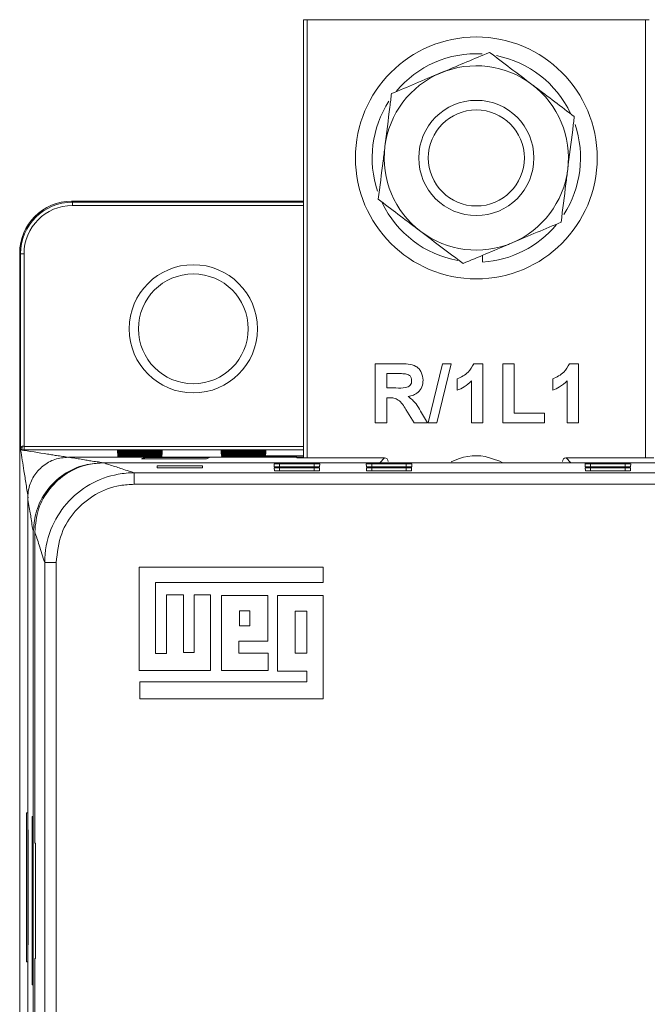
# Model space of a CAD drawing. Header units: inches. Extents: x 2954 to 6480, y 249 to 2776.
# Tile 44 of 105: x 3552 to 3606, y 1510 to 1596. Entities that reach past the tile are written whole.
import ezdxf

# ---------------------------------------------------------------- set-up
doc = ezdxf.new("R2010")
doc.units = ezdxf.units.IN
doc.header["$MEASUREMENT"] = 0
doc.layers.add('PWR_0300HP', color=7, linetype='Continuous')

# ---------------------------------------------------------------- blocks, each defined once
blk = doc.blocks.new('SSW07_FRAME 4')
at = {"lineweight": 9}
for p, q in [((4.931, 58.725), (4.931, 66.333)), ((4.931, 66.333), (4.991, 66.333)), ((10.871, 66.333), (4.991, 66.333)), ((4.991, 66.333), (4.991, 58.725)), ((10.871, 66.333), (10.931, 66.333)), ((10.871, 58.725), (10.871, 66.333)), ((0.9, 63.182), (0.915, 63.167)), ((0.9, 63.182), (4.931, 63.182)), ((0.915, 63.167), (0.915, 63.107)), ((0.915, 63.167), (4.931, 63.167)), ((4.931, 63.107), (0.915, 63.107)), ((0, 4.051), (0, 62.282)), ((0.015, 62.267), (0, 62.282)), ((0.015, 58.881), (0.015, 62.267)), ((0.015, 62.267), (0.075, 62.267)), ((0.075, 62.267), (0.075, 58.926)), ((8.041, 62.127), (8.041, 62.243)), ((6.176, 60.361), (6.607, 60.361)), ((6.176, 59.333), (6.176, 60.361)), ((7.094, 59.333), (7.344, 60.361)), ((7.493, 60.361), (7.243, 59.333)), ((7.344, 60.361), (7.493, 60.361)), ((7.888, 60.361), (8.046, 60.361)), ((8.046, 60.361), (8.046, 59.333)), ((8.389, 60.361), (8.586, 60.361)), ((8.389, 59.333), (8.389, 60.361)), ((8.586, 60.361), (8.586, 59.504)), ((9.547, 60.361), (9.706, 60.361)), ((9.706, 60.361), (9.706, 59.333)), ((6.542, 60.189), (6.374, 60.189)), ((6.374, 60.189), (6.374, 59.939)), ((7.599, 59.9), (7.599, 60.097)), ((7.849, 59.333), (7.849, 60.065)), ((9.258, 59.9), (9.258, 60.097)), ((9.508, 59.333), (9.508, 60.065)), ((6.374, 59.939), (6.533, 59.939)), ((6.374, 59.768), (6.374, 59.333)), ((6.418, 59.768), (6.374, 59.768)), ((6.854, 59.333), (6.708, 59.566)), ((6.96, 59.536), (7.085, 59.333)), ((8.586, 59.504), (9.113, 59.504)), ((9.113, 59.504), (9.113, 59.333)), ((6.374, 59.333), (6.176, 59.333)), ((7.085, 59.333), (6.854, 59.333)), ((7.243, 59.333), (7.094, 59.333)), ((8.046, 59.333), (7.849, 59.333)), ((9.113, 59.333), (8.389, 59.333)), ((9.706, 59.333), (9.508, 59.333)), ((0.075, 58.926), (0.075, 58.866)), ((0.075, 58.926), (4.931, 58.926)), ((4.931, 58.866), (0.075, 58.866)), ((1.697, 58.864), (1.698, 58.849)), ((1.698, 58.843), (1.7, 58.828)), ((1.7, 58.822), (1.701, 58.807)), ((2.388, 58.864), (1.788, 58.864)), ((1.788, 58.848), (1.788, 58.864)), ((1.788, 58.848), (2.388, 58.848)), ((2.388, 58.843), (1.788, 58.843)), ((1.788, 58.827), (1.788, 58.843)), ((1.788, 58.827), (2.388, 58.827)), ((2.388, 58.822), (1.788, 58.822)), ((1.788, 58.807), (1.788, 58.822)), ((1.788, 58.807), (2.388, 58.807)), ((2.388, 58.848), (2.388, 58.864)), ((2.388, 58.827), (2.388, 58.843)), ((2.388, 58.807), (2.388, 58.822)), ((2.474, 58.807), (2.475, 58.822)), ((2.475, 58.828), (2.477, 58.843)), ((2.477, 58.849), (2.479, 58.864)), ((3.497, 58.864), (3.498, 58.849)), ((3.498, 58.843), (3.5, 58.828)), ((3.5, 58.822), (3.501, 58.807)), ((4.188, 58.864), (3.587, 58.864)), ((3.587, 58.848), (3.587, 58.864)), ((4.188, 58.843), (3.587, 58.843)), ((3.587, 58.827), (3.587, 58.843)), ((4.188, 58.822), (3.587, 58.822)), ((3.587, 58.807), (3.587, 58.822)), ((3.588, 58.848), (4.188, 58.848)), ((3.588, 58.827), (4.188, 58.827)), ((3.588, 58.807), (4.188, 58.807)), ((4.188, 58.848), (4.188, 58.864)), ((4.188, 58.827), (4.188, 58.843)), ((4.188, 58.807), (4.188, 58.822)), ((4.274, 58.807), (4.275, 58.822)), ((4.275, 58.828), (4.277, 58.843)), ((4.277, 58.849), (4.279, 58.864)), ((0.845, 58.738), (4.813, 58.738)), ((6.253, 58.641), (1.437, 58.641)), ((14.323, 58.64), (1.461, 58.64)), ((1.702, 58.801), (1.703, 58.786)), ((1.704, 58.78), (1.705, 58.765)), ((1.706, 58.759), (1.707, 58.744)), ((2.388, 58.801), (1.788, 58.801)), ((1.788, 58.786), (1.788, 58.801)), ((1.788, 58.786), (2.388, 58.786)), ((2.388, 58.78), (1.788, 58.78)), ((1.788, 58.765), (1.788, 58.78)), ((1.788, 58.765), (2.388, 58.765)), ((2.388, 58.759), (1.788, 58.759)), ((1.788, 58.744), (1.788, 58.759)), ((1.788, 58.744), (2.388, 58.744)), ((2.169, 58.733), (2.117, 58.707)), ((2.117, 58.707), (3.247, 58.707)), ((3.299, 58.733), (2.169, 58.733)), ((2.169, 58.733), (2.17, 58.707)), ((2.388, 58.786), (2.388, 58.801)), ((2.388, 58.765), (2.388, 58.78)), ((2.388, 58.744), (2.388, 58.759)), ((2.468, 58.744), (2.469, 58.759)), ((2.47, 58.765), (2.471, 58.78)), ((2.472, 58.786), (2.473, 58.801)), ((3.247, 58.707), (3.299, 58.733)), ((3.502, 58.801), (3.503, 58.786)), ((3.504, 58.78), (3.505, 58.765)), ((3.506, 58.752), (3.507, 58.744)), ((4.931, 58.761), (3.526, 58.761)), ((3.526, 58.761), (3.526, 58.755)), ((3.526, 58.755), (4.931, 58.755)), ((4.188, 58.801), (3.587, 58.801)), ((4.188, 58.78), (3.587, 58.78)), ((3.587, 58.755), (3.587, 58.78)), ((3.588, 58.786), (4.188, 58.786)), ((3.588, 58.765), (4.188, 58.765)), ((4.188, 58.752), (3.588, 58.752)), ((3.588, 58.744), (3.588, 58.752)), ((3.588, 58.744), (4.188, 58.744)), ((4.188, 58.786), (4.188, 58.801)), ((4.188, 58.765), (4.188, 58.78)), ((4.188, 58.744), (4.188, 58.752)), ((4.268, 58.744), (4.269, 58.752)), ((4.27, 58.765), (4.271, 58.78)), ((4.272, 58.786), (4.273, 58.801)), ((4.813, 58.738), (4.813, 58.725)), ((4.931, 58.733), (4.813, 58.733)), ((4.813, 58.725), (6.337, 58.725)), ((6.253, 58.641), (6.338, 58.725)), ((6.254, 58.641), (6.253, 58.641)), ((6.338, 58.725), (6.337, 58.725)), ((9.489, 58.725), (9.573, 58.641)), ((9.489, 58.725), (9.489, 58.725)), ((9.489, 58.725), (11.013, 58.725)), ((9.573, 58.641), (9.573, 58.641)), ((14.302, 58.641), (9.573, 58.641)), ((1.991, 58.467), (32.077, 58.467)), ((1.991, 58.467), (1.991, 58.267)), ((3.175, 58.588), (2.385, 58.588)), ((2.385, 58.588), (2.385, 58.554)), ((2.386, 58.554), (2.385, 58.588)), ((2.385, 58.554), (3.175, 58.554)), ((3.174, 58.554), (3.175, 58.588)), ((3.175, 58.554), (3.175, 58.588)), ((4.419, 58.621), (4.421, 58.571)), ((4.422, 58.554), (4.425, 58.503)), ((5.115, 58.623), (4.515, 58.623)), ((4.515, 58.569), (4.515, 58.623)), ((4.515, 58.569), (5.115, 58.569)), ((5.115, 58.555), (4.515, 58.555)), ((4.515, 58.502), (4.515, 58.555)), ((4.515, 58.502), (5.115, 58.502)), ((5.115, 58.569), (5.115, 58.623)), ((5.115, 58.502), (5.115, 58.555)), ((5.206, 58.503), (5.208, 58.554)), ((5.209, 58.571), (5.212, 58.621)), ((6.019, 58.621), (6.021, 58.571)), ((6.022, 58.554), (6.025, 58.503)), ((6.715, 58.623), (6.115, 58.623)), ((6.115, 58.569), (6.115, 58.623)), ((6.115, 58.569), (6.715, 58.569)), ((6.715, 58.555), (6.115, 58.555)), ((6.115, 58.502), (6.115, 58.555)), ((6.115, 58.502), (6.715, 58.502)), ((6.715, 58.569), (6.715, 58.623)), ((6.715, 58.502), (6.715, 58.555)), ((6.806, 58.503), (6.808, 58.554)), ((6.809, 58.571), (6.812, 58.621)), ((9.819, 58.621), (9.821, 58.571)), ((9.822, 58.554), (9.825, 58.503)), ((10.515, 58.623), (9.915, 58.623)), ((9.915, 58.569), (9.915, 58.623)), ((9.915, 58.569), (10.515, 58.569)), ((10.515, 58.555), (9.915, 58.555)), ((9.915, 58.502), (9.915, 58.555)), ((9.915, 58.502), (10.515, 58.502)), ((10.515, 58.569), (10.515, 58.623)), ((10.515, 58.502), (10.515, 58.555)), ((10.606, 58.503), (10.608, 58.554)), ((10.609, 58.571), (10.612, 58.621)), ((31.368, 58.267), (1.991, 58.267)), ((0.139, 52.269), (0.139, 58.032)), ((0.237, 57.441), (0.237, 8.886)), ((0.261, 57.44), (0.261, 52.034)), ((0.434, 56.91), (0.634, 56.91)), ((0.434, 9.416), (0.434, 56.91)), ((0.634, 56.91), (0.634, 9.416)), ((2.076, 56.83), (2.076, 55.034)), ((5.273, 56.83), (2.076, 56.83)), ((5.273, 56.562), (5.273, 56.83)), ((2.361, 56.562), (5.273, 56.562)), ((2.361, 55.329), (2.361, 56.562)), ((2.549, 56.347), (2.549, 55.329)), ((2.844, 56.347), (2.549, 56.347)), ((2.844, 55.347), (2.844, 56.347)), ((3.031, 56.347), (3.031, 55.347)), ((3.317, 56.347), (3.031, 56.347)), ((3.317, 55.034), (3.317, 56.347)), ((3.505, 56.338), (3.505, 55.034)), ((4.308, 56.338), (3.505, 56.338)), ((4.308, 55.543), (4.308, 56.338)), ((4.478, 56.338), (4.478, 55.025)), ((5.273, 56.338), (4.478, 56.338)), ((5.273, 54.543), (5.273, 56.338)), ((3.817, 56.07), (3.817, 55.811)), ((3.996, 56.07), (3.817, 56.07)), ((3.996, 55.811), (3.996, 56.07)), ((4.987, 56.062), (4.782, 56.062)), ((4.782, 56.062), (4.782, 55.338)), ((4.987, 55.338), (4.987, 56.062)), ((3.817, 55.811), (3.996, 55.811)), ((3.808, 55.543), (4.308, 55.543)), ((3.808, 55.338), (3.808, 55.543)), ((2.549, 55.329), (2.361, 55.329)), ((3.031, 55.347), (2.844, 55.347)), ((4.317, 55.338), (3.808, 55.338)), ((4.317, 55.034), (4.317, 55.338)), ((4.782, 55.338), (4.987, 55.338)), ((2.076, 55.034), (3.317, 55.034)), ((3.505, 55.034), (4.317, 55.034)), ((4.478, 55.025), (4.987, 55.025)), ((4.987, 55.025), (4.987, 54.838)), ((2.084, 54.838), (2.084, 54.543)), ((4.987, 54.838), (2.084, 54.838)), ((2.084, 54.543), (5.273, 54.543)), ((0.121, 52.562), (0.139, 52.563)), ((0.121, 49.977), (0.121, 52.562)), ((0.139, 52.625), (0.139, 52.625)), ((0.139, 52.563), (0.139, 52.625)), ((0.139, 52.625), (0.139, 52.625)), ((0.214, 52.501), (0.227, 52.5)), ((0.214, 49.578), (0.214, 52.501)), ((0.15, 52.269), (0.139, 52.269)), ((0.144, 52.269), (0.144, 50.269)), ((0.149, 52.269), (0.149, 50.269)), ((0.15, 52.269), (0.15, 50.269)), ((0.227, 52.026), (0.227, 50.042)), ((0.276, 52.034), (0.261, 52.034)), ((0.276, 52.034), (0.276, 50.034)), ((0.139, 18.149), (0.139, 50.269)), ((0.15, 50.269), (0.139, 50.269)), ((0.121, 49.977), (0.139, 49.977)), ((0.139, 49.938), (0.139, 49.977)), ((0.139, 49.938), (0.139, 49.938)), ((0.139, 49.938), (0.139, 49.938)), ((0.261, 50.034), (0.261, 23.886)), ((0.276, 50.034), (0.261, 50.034)), ((0.227, 49.578), (0.214, 49.578))]:
    blk.add_line(p, q, dxfattribs=at)
at = {"lineweight": 9, "flags": 128}
for points in [[(0.016, 58.867), (0.017, 58.866), (0.017, 58.866)], [(0.046, 58.926), (0.046, 58.915), (0.044, 58.903), (0.041, 58.893), (0.038, 58.884), (0.033, 58.877), (0.028, 58.871), (0.023, 58.868), (0.017, 58.866)], [(8.379, 58.648), (8.339, 58.669), (8.087, 58.75)]]:
    blk.add_lwpolyline(points, dxfattribs=at)
at = {"lineweight": 9}
for centre, radius in [((7.931, 63.933), 2.1), ((7.931, 63.933), 1), ((7.931, 63.933), 0.834), ((3.016, 60.967), 1.113), ((3.016, 60.967), 0.953)]:
    blk.add_circle(centre, radius, dxfattribs=at)
for centre, radius, start, end in [((7.931, 63.933), 1.81, 86.8492, 140.3518), ((7.931, 63.933), 1.81, 25.3237, 78.8453), ((7.931, 63.933), 1.6, 52.8589, 112.8589), ((7.931, 63.933), 1.6, 112.8589, 172.8589), ((7.931, 63.933), 1.6, 352.8589, 52.8589), ((7.931, 63.933), 1.81, 147.0213, 198.6471), ((7.931, 63.933), 1.81, 327.0893, 18.7205), ((7.931, 63.933), 1.6, 172.8589, 232.8589), ((7.931, 63.933), 1.6, 292.8589, 352.8589), ((7.931, 63.933), 1.81, 205.4623, 259.8548), ((7.931, 63.933), 1.81, 273.4842, 320.2142), ((7.931, 63.933), 1.6, 232.8589, 292.8589), ((7.931, 57.833), 0.93, 80.3385, 117.8365)]:
    blk.add_arc(centre, radius, start, end, dxfattribs=at)
for centre, major_axis, ratio, start_param, end_param in [((0.9, 62.282), (0.636, -0.636), 0.999973, 2.356208, 3.926977), ((0.915, 62.267), (0.636, -0.636), 0.999976, 2.356208, 3.926977), ((0.915, 62.267), (0.594, -0.594), 0.999973, 2.356208, 3.926977), ((0.075, 58.867), (0.12, 0), 0.005236, 4.205766, 4.712389), ((0.075, 58.927), (0.06, 0), 0.010472, 4.205766, 4.712389), ((1.788, 58.864), (0.091, 0), 0.005236, 1.570796, 3.142051), ((1.788, 58.849), (0.0897, 0), 0.005236, 3.142051, 4.712389), ((1.788, 58.843), (0.0892, 0), 0.005236, 1.570796, 3.142051), ((1.788, 58.828), (0.0879, 0), 0.005236, 3.142051, 4.712389), ((1.788, 58.822), (0.0873, 0), 0.005236, 1.570796, 3.142051), ((1.788, 58.807), (0.086, 0), 0.005236, 3.142051, 4.712389), ((2.388, 58.864), (0.091, 0), 0.005236, 6.282727, 7.853982), ((2.388, 58.849), (0.0897, 0), 0.005236, 4.712389, 6.282727), ((2.388, 58.843), (0.0892, 0), 0.005236, 6.282727, 7.853982), ((2.388, 58.828), (0.0879, 0), 0.005236, 4.712389, 6.282727), ((2.388, 58.822), (0.0873, 0), 0.005236, 6.282727, 7.853982), ((2.388, 58.807), (0.086, 0), 0.005236, 4.712389, 6.282727), ((3.586, 58.864), (0.091, 0), 0.005236, 1.55677, 3.313726), ((3.586, 58.843), (0.0892, 0), 0.005236, 1.556627, 3.315485), ((3.586, 58.822), (0.0873, 0), 0.005236, 1.556479, 3.3173), ((3.588, 58.849), (0.0897, 0), 0.005236, 3.142051, 4.712389), ((3.588, 58.828), (0.0879, 0), 0.005236, 3.142051, 4.712389), ((3.588, 58.807), (0.086, 0), 0.005236, 3.142051, 4.712389), ((4.188, 58.864), (0.091, 0), 0.005236, 6.282727, 7.853982), ((4.188, 58.849), (0.0897, 0), 0.005236, 4.712389, 6.282727), ((4.188, 58.843), (0.0892, 0), 0.005236, 6.282727, 7.853982), ((4.188, 58.828), (0.0879, 0), 0.005236, 4.712389, 6.282727), ((4.188, 58.822), (0.0873, 0), 0.005236, 6.282727, 7.853982), ((4.188, 58.807), (0.086, 0), 0.005236, 4.712389, 6.282727), ((1.788, 58.801), (0.0855, 0), 0.005236, 1.570796, 3.142051), ((1.788, 58.786), (0.0842, 0), 0.005236, 3.142051, 4.712389), ((1.788, 58.78), (0.0837, 0), 0.005236, 1.570796, 3.142051), ((1.788, 58.765), (0.0824, 0), 0.005236, 3.142051, 4.712389), ((1.788, 58.759), (0.0818, 0), 0.005236, 1.570796, 3.142051), ((1.788, 58.744), (0.0805, 0), 0.005236, 3.142051, 4.712389), ((2.388, 58.801), (0.0855, 0), 0.005236, 6.282727, 7.853982), ((2.388, 58.786), (0.0842, 0), 0.005236, 4.712389, 6.282727), ((2.388, 58.78), (0.0837, 0), 0.005236, 6.282727, 7.853982), ((2.388, 58.765), (0.0824, 0), 0.005236, 4.712389, 6.282727), ((2.388, 58.759), (0.0818, 0), 0.005236, 6.282727, 7.853982), ((2.388, 58.744), (0.0805, 0), 0.005236, 4.712389, 6.282727), ((3.586, 58.801), (0.0855, 0), 0.005236, 1.556326, 3.319173), ((3.586, 58.78), (0.0837, 0), 0.005236, 1.556169, 3.321107), ((3.588, 58.786), (0.0842, 0), 0.005236, 3.142051, 4.712389), ((3.588, 58.765), (0.0824, 0), 0.005236, 3.142051, 4.712389), ((3.588, 58.752), (0.0812, 0), 0.005236, 1.570796, 3.142051), ((3.588, 58.744), (0.0805, 0), 0.005236, 3.142051, 4.712389), ((4.188, 58.801), (0.0855, 0), 0.005236, 6.282727, 7.853982), ((4.188, 58.786), (0.0842, 0), 0.005236, 4.712389, 6.282727), ((4.188, 58.78), (0.0837, 0), 0.005236, 6.282727, 7.853982), ((4.188, 58.765), (0.0824, 0), 0.005236, 4.712389, 6.282727), ((4.188, 58.752), (0.0812, 0), 0.005236, 6.282727, 7.853982), ((4.188, 58.744), (0.0805, 0), 0.005236, 4.712389, 6.282727), ((6.337, 58.664), (0.0233, 0.0563), 0.982871, 5.099017, 6.669664), ((9.489, 58.664), (-0.0233, 0.0563), 0.982871, 5.896707, 7.467354), ((4.515, 58.621), (0.0966, 0), 0.016906, 1.570796, 3.142479), ((4.515, 58.571), (0.094, 0), 0.016906, 3.142479, 4.712389), ((4.515, 58.554), (0.0931, 0), 0.016906, 1.570796, 3.142479), ((4.515, 58.503), (0.0904, 0), 0.016906, 3.142479, 4.712389), ((5.115, 58.621), (0.0966, 0), 0.016906, 6.282299, 7.853982), ((5.115, 58.571), (0.094, 0), 0.016906, 4.712389, 6.282299), ((5.115, 58.554), (0.0931, 0), 0.016906, 6.282299, 7.853982), ((5.115, 58.503), (0.0904, 0), 0.016906, 4.712389, 6.282299), ((6.115, 58.621), (0.0966, 0), 0.016906, 1.570796, 3.142479), ((6.115, 58.571), (0.094, 0), 0.016906, 3.142479, 4.712389), ((6.115, 58.554), (0.0931, 0), 0.016906, 1.570796, 3.142479), ((6.115, 58.503), (0.0904, 0), 0.016906, 3.142479, 4.712389), ((6.715, 58.621), (0.0966, 0), 0.016906, 6.282299, 7.853982), ((6.715, 58.571), (0.094, 0), 0.016906, 4.712389, 6.282299), ((6.715, 58.554), (0.0931, 0), 0.016906, 6.282299, 7.853982), ((6.715, 58.503), (0.0904, 0), 0.016906, 4.712389, 6.282299), ((9.915, 58.621), (0.0966, 0), 0.016906, 1.570796, 3.142479), ((9.915, 58.571), (0.094, 0), 0.016906, 3.142479, 4.712389), ((9.915, 58.554), (0.0931, 0), 0.016906, 1.570796, 3.142479), ((9.915, 58.503), (0.0904, 0), 0.016906, 3.142479, 4.712389), ((10.515, 58.621), (0.0966, 0), 0.016906, 6.282299, 7.853982), ((10.515, 58.571), (0.094, 0), 0.016906, 4.712389, 6.282299), ((10.515, 58.554), (0.0931, 0), 0.016906, 6.282299, 7.853982), ((10.515, 58.503), (0.0904, 0), 0.016906, 4.712389, 6.282299)]:
    blk.add_ellipse(centre, major_axis=major_axis, ratio=ratio, start_param=start_param, end_param=end_param, dxfattribs=at)
for points, knots in [([(7.309, 65.408), (7.329, 65.416), (7.482, 65.48), (7.77, 65.602), (8.03, 65.711), (8.16, 65.766)], [0, 0, 0, 0, 0.070086, 0.530781, 1, 1, 1, 1]), ([(8.16, 65.766), (8.28, 65.676), (8.521, 65.493), (8.771, 65.304), (8.897, 65.209)], [0, 0, 0, 0, 0.495458, 1, 1, 1, 1]), ([(6.458, 65.049), (6.596, 65.107), (6.875, 65.225), (7.164, 65.346), (7.309, 65.408)], [0, 0, 0, 0, 0.495457, 1, 1, 1, 1]), ([(8.897, 65.209), (8.914, 65.195), (9.046, 65.095), (9.296, 64.907), (9.52, 64.737), (9.633, 64.651)], [0, 0, 0, 0, 0.070087, 0.530785, 1, 1, 1, 1]), ([(6.458, 65.049), (6.448, 64.972), (6.411, 64.673), (6.372, 64.363), (6.343, 64.132)], [0, 0, 0, 0, 0.2575482, 1, 1, 1, 1]), ([(9.633, 64.651), (9.624, 64.574), (9.586, 64.275), (9.547, 63.965), (9.518, 63.734)], [0, 0, 0, 0, 0.257554, 1, 1, 1, 1]), ([(6.343, 64.132), (6.333, 64.049), (6.294, 63.738), (6.256, 63.436), (6.228, 63.215)], [0, 0, 0, 0, 0.268634, 1, 1, 1, 1]), ([(9.518, 63.734), (9.508, 63.651), (9.469, 63.341), (9.431, 63.039), (9.404, 62.818)], [0, 0, 0, 0, 0.268634, 1, 1, 1, 1]), ([(6.965, 62.658), (6.947, 62.671), (6.815, 62.771), (6.566, 62.96), (6.342, 63.13), (6.228, 63.215)], [0, 0, 0, 0, 0.070084, 0.530781, 1, 1, 1, 1]), ([(9.404, 62.818), (9.265, 62.759), (8.986, 62.642), (8.698, 62.52), (8.552, 62.459)], [0, 0, 0, 0, 0.495458, 1, 1, 1, 1]), ([(7.701, 62.1), (7.582, 62.191), (7.34, 62.373), (7.091, 62.562), (6.965, 62.658)], [0, 0, 0, 0, 0.495458, 1, 1, 1, 1]), ([(8.552, 62.459), (8.532, 62.45), (8.379, 62.386), (8.091, 62.264), (7.832, 62.155), (7.701, 62.1)], [0, 0, 0, 0, 0.0700857, 0.5307823, 1, 1, 1, 1]), ([(6.607, 60.361), (6.654, 60.36), (6.747, 60.358), (6.866, 60.334), (6.938, 60.272), (6.992, 60.194), (7, 60.123), (7.006, 60.076)], [0, 0, 0, 0, 0.251138, 0.500539, 0.625743, 0.751053, 1, 1, 1, 1]), ([(7.599, 60.097), (7.668, 60.13), (7.792, 60.189), (7.859, 60.308), (7.888, 60.361)], [0, 0, 0, 0, 0.560992, 1, 1, 1, 1]), ([(9.258, 60.097), (9.328, 60.13), (9.452, 60.189), (9.518, 60.308), (9.547, 60.361)], [0, 0, 0, 0, 0.560992, 1, 1, 1, 1]), ([(6.699, 60.186), (6.669, 60.187), (6.617, 60.189), (6.565, 60.189), (6.542, 60.189)], [0, 0, 0, 0, 0.559918, 1, 1, 1, 1]), ([(6.808, 60.067), (6.807, 60.084), (6.804, 60.117), (6.767, 60.168), (6.724, 60.179), (6.699, 60.186)], [0, 0, 0, 0, 0.281121, 0.561156, 1, 1, 1, 1]), ([(6.533, 59.939), (6.591, 59.937), (6.664, 59.935), (6.748, 59.957), (6.783, 59.984), (6.806, 60.023), (6.807, 60.052), (6.808, 60.067)], [0, 0, 0, 0, 0.500922, 0.625731, 0.750331, 0.875009, 1, 1, 1, 1]), ([(7.006, 60.076), (7.003, 60.036), (6.996, 59.957), (6.929, 59.863), (6.84, 59.812), (6.779, 59.799), (6.748, 59.793)], [0, 0, 0, 0, 0.279942, 0.558975, 0.779183, 1, 1, 1, 1]), ([(7.849, 60.065), (7.807, 60.026), (7.733, 59.957), (7.64, 59.917), (7.599, 59.9)], [0, 0, 0, 0, 0.559729, 1, 1, 1, 1]), ([(9.508, 60.065), (9.467, 60.026), (9.392, 59.957), (9.299, 59.917), (9.258, 59.9)], [0, 0, 0, 0, 0.559729, 1, 1, 1, 1]), ([(6.708, 59.566), (6.671, 59.629), (6.619, 59.715), (6.501, 59.769), (6.446, 59.768), (6.418, 59.768)], [0, 0, 0, 0, 0.5609567, 0.7793086, 1, 1, 1, 1]), ([(6.748, 59.793), (6.797, 59.753), (6.884, 59.68), (6.937, 59.58), (6.96, 59.536)], [0, 0, 0, 0, 0.558191, 1, 1, 1, 1]), ([(0.015, 58.881), (0.015, 58.881), (0.015, 58.881), (0.016, 58.881), (0.016, 58.883), (0.018, 58.892), (0.022, 58.907), (0.032, 58.921), (0.04, 58.925), (0.044, 58.926), (0.046, 58.926), (0.046, 58.926)], [0, 0, 0, 0, 0.03464, 0.053647, 0.115554, 0.160391, 0.551678, 0.810013, 0.921534, 0.978089, 1, 1, 1, 1]), ([(0.016, 58.867), (0.016, 58.867), (0.016, 58.867), (0.015, 58.874), (0.015, 58.878), (0.015, 58.881), (0.015, 58.881)], [0, 0, 0, 0, 0.650412, 0.831853, 0.988822, 1, 1, 1, 1]), ([(0.149, 58.033), (0.143, 58.067), (0.13, 58.136), (0.112, 58.27), (0.093, 58.382), (0.061, 58.584), (0.035, 58.745), (0.016, 58.867)], [0, 0, 0, 0, 0.139991, 0.280001, 0.42, 0.56, 1, 1, 1, 1]), ([(0.017, 58.866), (0.171, 58.841), (0.356, 58.812), (0.576, 58.777), (0.659, 58.762), (0.783, 58.748), (0.827, 58.738), (0.849, 58.733)], [0, 0, 0, 0, 0.559998, 0.669998, 0.779997, 0.890016, 1, 1, 1, 1]), ([(0.845, 58.738), (0.766, 58.73), (0.607, 58.715), (0.395, 58.593), (0.236, 58.414), (0.151, 58.215), (0.142, 58.084), (0.139, 58.032)], [0, 0, 0, 0, 0.214741, 0.429486, 0.644126, 0.858722, 1, 1, 1, 1]), ([(1.437, 58.641), (1.318, 58.63), (1.065, 58.608), (0.712, 58.425), (0.429, 58.132), (0.263, 57.785), (0.245, 57.546), (0.237, 57.441)], [0, 0, 0, 0, 0.188541, 0.403223, 0.617881, 0.832527, 1, 1, 1, 1]), ([(0.261, 57.44), (0.275, 57.575), (0.301, 57.845), (0.508, 58.204), (0.812, 58.476), (1.15, 58.62), (1.373, 58.634), (1.461, 58.64)], [0, 0, 0, 0, 0.21471, 0.429422, 0.644096, 0.858756, 1, 1, 1, 1]), ([(0.845, 58.738), (0.881, 58.732), (0.953, 58.72), (1.073, 58.702), (1.167, 58.685), (1.25, 58.669), (1.385, 58.655), (1.419, 58.645), (1.437, 58.641)], [0, 0, 0, 0, 0.186649, 0.373339, 0.559945, 0.706601, 0.853482, 1, 1, 1, 1]), ([(1.461, 58.64), (1.489, 58.629), (1.546, 58.608), (1.659, 58.576), (1.792, 58.529), (1.909, 58.493), (1.991, 58.467)], [0, 0, 0, 0, 0.186636, 0.373322, 0.55998, 1, 1, 1, 1]), ([(0.434, 56.91), (0.434, 56.91), (0.434, 57.104), (0.505, 57.477), (0.792, 57.95), (1.204, 58.288), (1.628, 58.443), (1.897, 58.467), (1.991, 58.467), (1.991, 58.467)], [0, 0, 0, 0, 0.000005, 0.239787, 0.454687, 0.669343, 0.883937, 0.999995, 1, 1, 1, 1]), ([(1.991, 58.267), (1.909, 58.263), (1.675, 58.25), (1.305, 58.11), (0.948, 57.817), (0.688, 57.404), (0.653, 57.081), (0.634, 56.91)], [0, 0, 0, 0, 0.116072, 0.330666, 0.54531, 0.760203, 1, 1, 1, 1]), ([(0.237, 57.441), (0.231, 57.468), (0.218, 57.524), (0.2, 57.678), (0.181, 57.772), (0.16, 57.899), (0.146, 57.988), (0.139, 58.032)], [0, 0, 0, 0, 0.186552, 0.373394, 0.560005, 0.779985, 1, 1, 1, 1]), ([(0.434, 56.91), (0.402, 57.01), (0.357, 57.149), (0.299, 57.332), (0.274, 57.404), (0.261, 57.44)], [0, 0, 0, 0, 0.560016, 0.780021, 1, 1, 1, 1])]:
    blk.add_open_spline(points, degree=3, knots=knots, dxfattribs=at)

msp = doc.modelspace()

# ---------------------------------------------------------------- block references
at = {"layer": 'PWR_0300HP', "xscale": 5, "yscale": 5, "zscale": 5}
msp.add_blockref('SSW07_FRAME 4', (3551.769, 1264.246), dxfattribs=at)

doc.saveas('drawing.dxf')
